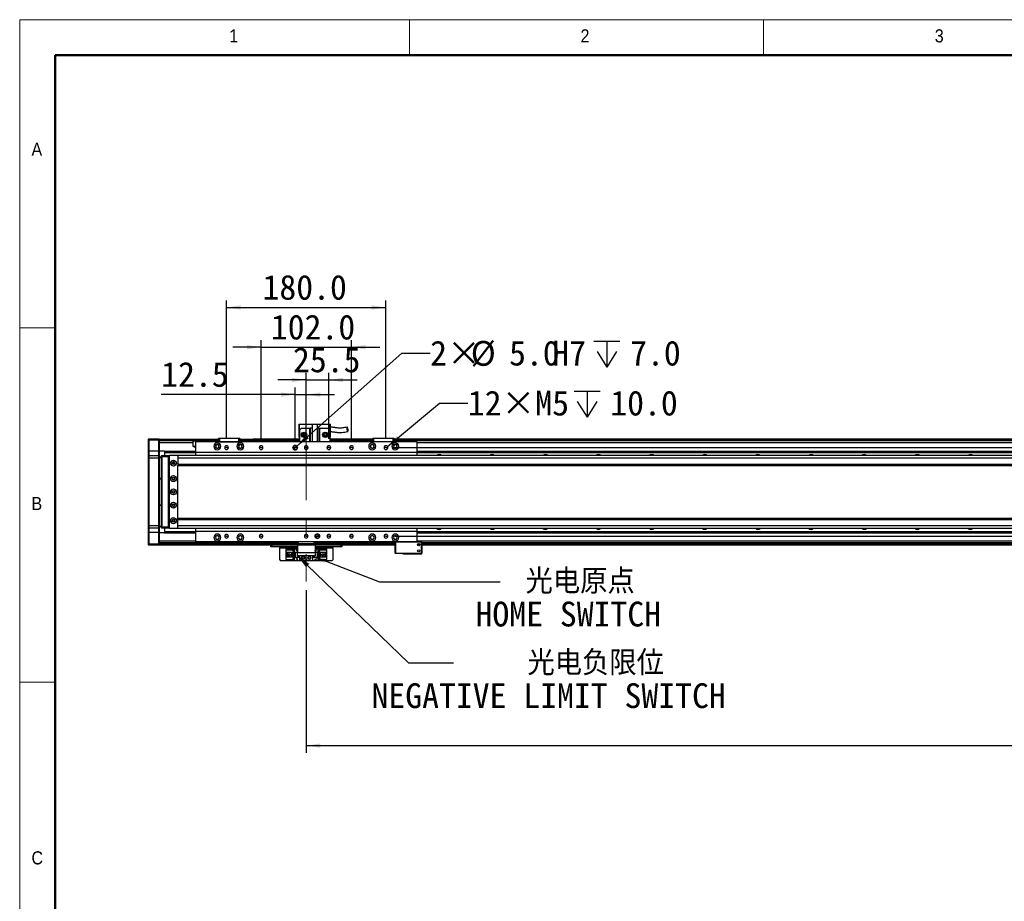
# Model space of a CAD drawing. Header units: millimetres. Extents: x 40 to 3320, y 40 to 2336.
# Tile 3 of 9: x 40 to 1152, y 1341 to 2336. Entities that reach past the tile are written whole.
import ezdxf

# ---------------------------------------------------------------- set-up
doc = ezdxf.new("R2010")
doc.units = ezdxf.units.MM
doc.header["$LTSCALE"] = 8
doc.linetypes.add('CENTERX2', pattern=[20.32, 12.7, -2.54, 2.54, -2.54])
doc.layers.add('DIMNS', color=7, linetype='Continuous')
doc.styles.add('SLDTEXTSTYLE1', font='Gothic.ttf', dxfattribs={"width": 0.913})
doc.styles.add('SLDTEXTSTYLE8', font='txt')
doc.styles.add('SLDTEXTSTYLE9', font='txt', dxfattribs={"bigfont": 'bigfont'})
doc.dimstyles.new('SLDDIMSTYLE0', dxfattribs={"dimtxt": 28, "dimasz": 16, "dimexe": 0, "dimexo": 0.0625, "dimgap": 7, "dimtad": 2, "dimdec": 1, "dimrnd": 1e-09, "dimzin": 4, "dimdsep": 46, "dimtxsty": 'SLDTEXTSTYLE8', "dimsah": 1, "dimcen": 0.09, "dimadec": 0, "dimazin": 1, "dimtfac": 1, "dimtdec": 1, "dimtofl": 0, "dimtmove": 0, "dimatfit": 3, "dimfxl": 0, "dimfrac": 2, "dimtolj": 1, "dimtzin": 12, "dimarcsym": 0})
doc.dimstyles.new('SLDDIMSTYLE1', dxfattribs={"dimtxt": 28, "dimasz": 16, "dimexe": 0, "dimexo": 0.0625, "dimgap": 7, "dimtad": 2, "dimdec": 1, "dimrnd": 1e-09, "dimzin": 4, "dimdsep": 46, "dimtxsty": 'SLDTEXTSTYLE8', "dimsah": 1, "dimcen": 0.09, "dimadec": 0, "dimazin": 1, "dimtfac": 1, "dimtdec": 1, "dimtmove": 0, "dimatfit": 0, "dimfxl": 0, "dimfrac": 2, "dimtolj": 1, "dimtzin": 12, "dimarcsym": 0})
doc.dimstyles.new('SLDDIMSTYLE2', dxfattribs={"dimtxt": 0.18, "dimasz": 16, "dimexe": 0, "dimexo": 0.0625, "dimgap": 0, "dimtad": 0, "dimtih": 1, "dimtoh": 1, "dimdec": 0, "dimrnd": 1e-09, "dimzin": 0, "dimdsep": 46, "dimtxsty": 'Standard', "dimsah": 1, "dimcen": 0.09, "dimadec": 0, "dimazin": 0, "dimtfac": 16, "dimtdec": 0, "dimtofl": 0, "dimtmove": 0, "dimatfit": 3, "dimfxl": 0, "dimfrac": 2, "dimtolj": 1, "dimtzin": 0, "dimarcsym": 0})
doc.dimstyles.new('SLDDIMSTYLE3', dxfattribs={"dimtxt": 28, "dimasz": 16, "dimexe": 0, "dimexo": 0.0625, "dimgap": 7, "dimtad": 2, "dimdec": 1, "dimrnd": 1e-09, "dimzin": 12, "dimdsep": 46, "dimtxsty": 'SLDTEXTSTYLE8', "dimsah": 1, "dimcen": 0.09, "dimadec": 0, "dimazin": 3, "dimtfac": 1, "dimtdec": 1, "dimtmove": 0, "dimatfit": 0, "dimfxl": 0, "dimfrac": 2, "dimtolj": 1, "dimtzin": 12, "dimarcsym": 0})
doc.dimstyles.new('SLDDIMSTYLE7', dxfattribs={"dimtxt": 28, "dimasz": 16, "dimexe": 0, "dimexo": 0.0625, "dimgap": 7, "dimtad": 0, "dimtih": 1, "dimtoh": 1, "dimdec": 1, "dimrnd": 1e-09, "dimzin": 4, "dimdsep": 46, "dimtxsty": 'SLDTEXTSTYLE8', "dimsah": 1, "dimcen": 0, "dimadec": 0, "dimazin": 1, "dimtfac": 1, "dimtdec": 1, "dimtofl": 0, "dimtmove": 0, "dimatfit": 3, "dimfxl": 0, "dimfrac": 2, "dimtolj": 1, "dimtzin": 12, "dimarcsym": 0})
doc.dimstyles.new('SLDDIMSTYLE8', dxfattribs={"dimtxt": 28, "dimasz": 16, "dimexe": 0, "dimexo": 0.0625, "dimgap": 7, "dimtad": 0, "dimtih": 1, "dimtoh": 1, "dimdec": 1, "dimrnd": 1e-09, "dimzin": 12, "dimdsep": 46, "dimtxsty": 'SLDTEXTSTYLE8', "dimsah": 1, "dimcen": 0, "dimadec": 0, "dimazin": 3, "dimtfac": 1, "dimtdec": 1, "dimtofl": 0, "dimtmove": 0, "dimatfit": 3, "dimfxl": 0, "dimfrac": 2, "dimtolj": 1, "dimtzin": 12, "dimarcsym": 0})

# ---------------------------------------------------------------- blocks, each defined once
blk = doc.blocks.new('_D_22')
at = {"layer": 'DIMNS'}
for p, q in [((312.6, 1863), (312.6, 1974.3)), ((414.6, 1863), (414.6, 1974.3)), ((312.6, 1966.3), (280.6, 1966.3)), ((312.6, 1966.3), (414.6, 1966.3)), ((414.6, 1966.3), (446.6, 1966.3))]:
    blk.add_line(p, q, dxfattribs=at)
for points in [[(312.6, 1966.3), (296.6, 1968.7), (296.6, 1963.9)], [(414.6, 1966.3), (430.6, 1963.9), (430.6, 1968.7)]]:
    blk.add_solid(points, dxfattribs=at)
at = {"layer": 'DIMNS', "insert": (323.6, 2003), "char_height": 28, "attachment_point": 1, "style": 'SLDTEXTSTYLE8'}
blk.add_mtext('102.0', dxfattribs=at)
blk = doc.blocks.new('_D_23')
at = {"layer": 'DIMNS'}
for p, q in [((273.6, 1863), (273.6, 2019.1)), ((453.6, 1863), (453.6, 2019.1)), ((273.6, 2011.1), (453.6, 2011.1))]:
    blk.add_line(p, q, dxfattribs=at)
for points in [[(273.6, 2011.1), (289.6, 2008.7), (289.6, 2013.5)], [(453.6, 2011.1), (437.6, 2013.5), (437.6, 2008.7)]]:
    blk.add_solid(points, dxfattribs=at)
at = {"layer": 'DIMNS', "insert": (314.2, 2047.9), "char_height": 28, "attachment_point": 1, "style": 'SLDTEXTSTYLE8'}
blk.add_mtext('180.0', dxfattribs=at)
blk = doc.blocks.new('_D_24')
at = {"layer": 'DIMNS'}
for p, q in [((2481.6, 1852.9), (2481.6, 1884.9)), ((463.8, 1852.9), (2489.6, 1852.9)), ((2481.6, 1852.9), (2481.6, 1752.9)), ((463.8, 1752.9), (2489.6, 1752.9)), ((2481.6, 1752.9), (2481.6, 1720.9))]:
    blk.add_line(p, q, dxfattribs=at)
for points in [[(2481.6, 1852.9), (2484, 1868.9), (2479.2, 1868.9)], [(2481.6, 1752.9), (2479.2, 1736.9), (2484, 1736.9)]]:
    blk.add_solid(points, dxfattribs=at)
at = {"layer": 'DIMNS', "insert": (2444.9, 1763.5), "char_height": 28, "attachment_point": 1, "rotation": 90, "style": 'SLDTEXTSTYLE8'}
blk.add_mtext('100.0', dxfattribs=at)
blk = doc.blocks.new('SW_SYMBOL_HOLE_DEPTH')
at = {"layer": 'DIMNS', "color": 0}
for p, q in [((0, 7000), (6400, 7000)), ((3200, 7000), (3200, 600)), ((800, 4440), (3200, 600)), ((5600, 4440), (3200, 600))]:
    blk.add_line(p, q, dxfattribs=at)
blk = doc.blocks.new('_D_25')
at = {"layer": 'DIMNS'}
for p, q in [((353, 1854.5), (471.5, 1959.6)), ((471.5, 1959.6), (503.5, 1959.6))]:
    blk.add_line(p, q, dxfattribs=at)
blk.add_solid([(353, 1854.5), (366.5, 1863.4), (363.4, 1867)], dxfattribs=at)
at = {"layer": 'DIMNS', "xscale": 0.004592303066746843, "yscale": 0.004592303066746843, "zscale": 0.004592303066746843}
blk.add_blockref('SW_SYMBOL_HOLE_DEPTH', (688.3, 1941), dxfattribs=at)
at = {"layer": 'DIMNS', "char_height": 28, "attachment_point": 1, "style": 'SLDTEXTSTYLE8'}
for s, insert in [('2×', (503.5, 1973.6)), ('%%c', (549.3, 1973.3)), ('5.0', (592.6, 1973.6)), ('H7', (641.4, 1973.6)), ('7.0', (729.3, 1973.6))]:
    blk.add_mtext(s, dxfattribs=dict(at, insert=insert))
blk = doc.blocks.new('_D_26')
at = {"layer": 'DIMNS'}
for p, q in [((455.2, 1854.2), (514, 1903.1)), ((514, 1903.1), (546, 1903.1))]:
    blk.add_line(p, q, dxfattribs=at)
blk.add_solid([(455.2, 1854.2), (469.1, 1862.6), (466, 1866.3)], dxfattribs=at)
at = {"layer": 'DIMNS', "xscale": 0.004592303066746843, "yscale": 0.004592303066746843, "zscale": 0.004592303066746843}
blk.add_blockref('SW_SYMBOL_HOLE_DEPTH', (666, 1884.5), dxfattribs=at)
at = {"layer": 'DIMNS', "char_height": 28, "attachment_point": 1, "style": 'SLDTEXTSTYLE8'}
for s, insert in [('12×M5', (546, 1917.2)), ('10.0', (706.9, 1917.2))]:
    blk.add_mtext(s, dxfattribs=dict(at, insert=insert))
blk = doc.blocks.new('_D_27')
at = {"layer": 'DIMNS'}
for p, q in [((363.6, 1863), (363.6, 1937.3)), ((389.1, 1863), (389.1, 1937.3)), ((363.6, 1929.3), (331.6, 1929.3)), ((363.6, 1929.3), (389.1, 1929.3)), ((389.1, 1929.3), (421.1, 1929.3))]:
    blk.add_line(p, q, dxfattribs=at)
for points in [[(363.6, 1929.3), (347.6, 1931.7), (347.6, 1926.9)], [(389.1, 1929.3), (405.1, 1926.9), (405.1, 1931.7)]]:
    blk.add_solid(points, dxfattribs=at)
at = {"layer": 'DIMNS', "insert": (348.6, 1966), "char_height": 28, "attachment_point": 1, "style": 'SLDTEXTSTYLE8'}
blk.add_mtext('25.5', dxfattribs=at)
blk = doc.blocks.new('_D_28')
at = {"layer": 'DIMNS'}
for p, q in [((351.1, 1912.8), (199.8, 1912.8)), ((351.1, 1863), (351.1, 1920.8)), ((351.1, 1912.8), (363.6, 1912.8)), ((363.6, 1905.2), (363.6, 1920.8)), ((363.6, 1912.8), (395.6, 1912.8))]:
    blk.add_line(p, q, dxfattribs=at)
for points in [[(351.1, 1912.8), (335.1, 1915.2), (335.1, 1910.4)], [(363.6, 1912.8), (379.6, 1910.4), (379.6, 1915.2)]]:
    blk.add_solid(points, dxfattribs=at)
at = {"layer": 'DIMNS', "insert": (199.8, 1949.6), "char_height": 28, "attachment_point": 1, "style": 'SLDTEXTSTYLE8'}
blk.add_mtext('12.5', dxfattribs=at)
blk = doc.blocks.new('_D_34')
at = {"layer": 'DIMNS'}
for p, q in [((2223.6, 1705.2), (2223.6, 1508.5)), ((363.6, 1691.8), (363.6, 1508.5)), ((363.6, 1516.5), (2223.6, 1516.5))]:
    blk.add_line(p, q, dxfattribs=at)
for points in [[(363.6, 1516.5), (379.6, 1514.1), (379.6, 1518.9)], [(2223.6, 1516.5), (2207.6, 1518.9), (2207.6, 1514.1)]]:
    blk.add_solid(points, dxfattribs=at)
at = {"layer": 'DIMNS', "insert": (1246.7, 1553.2), "char_height": 28, "attachment_point": 1, "style": 'SLDTEXTSTYLE8'}
blk.add_mtext('1860.0', dxfattribs=at)
blk = doc.blocks.new('SW_NOTE_8')
at = {"layer": 'DIMNS', "color": 0, "char_height": 28, "attachment_point": 2}
for s, insert, style in [(' 光电原点', (77.9, 14.6), 'SLDTEXTSTYLE9'), ('HOME SWITCH', (77, -22.4), 'SLDTEXTSTYLE8')]:
    blk.add_mtext(s, dxfattribs=dict(at, insert=insert, style=style))
blk = doc.blocks.new('SW_NOTE_9')
at = {"layer": 'DIMNS', "color": 0, "char_height": 28, "attachment_point": 2}
for s, insert, style in [('    光电负限位', (110.7, 13.8), 'SLDTEXTSTYLE9'), ('NEGATIVE LIMIT SWITCH', (107.5, -23.2), 'SLDTEXTSTYLE8')]:
    blk.add_mtext(s, dxfattribs=dict(at, insert=insert, style=style))
blk = doc.blocks.new('SW_DOWELSYMBOL_3')
at = {"linetype": 'Continuous', "lineweight": 18}
h = blk.add_hatch(color=0, dxfattribs=at)
edge = h.paths.add_edge_path(flags=0)
edge.add_arc((0, 0), 2.5, 180, 270)
edge.add_line((0, -2.5), (0, 0))
edge.add_line((0, 0), (-2.5, 0))
h = blk.add_hatch(color=0, dxfattribs=at)
edge = h.paths.add_edge_path(flags=0)
edge.add_arc((0, 0), 2.5, 0, 90)
edge.add_line((0, 2.5), (0, 0))
edge.add_line((0, 0), (2.5, 0))
at = {"layer": 'DIMNS', "color": 0}
blk.add_circle((0, 0), 2.5, dxfattribs=at)
blk = doc.blocks.new('SW_DOWELSYMBOL_4')
at = {"linetype": 'Continuous', "lineweight": 18}
h = blk.add_hatch(color=0, dxfattribs=at)
edge = h.paths.add_edge_path(flags=0)
edge.add_arc((0, 0), 2.5, 180, 270)
edge.add_line((0, -2.5), (0, 0))
edge.add_line((0, 0), (-2.5, 0))
h = blk.add_hatch(color=0, dxfattribs=at)
edge = h.paths.add_edge_path(flags=0)
edge.add_arc((0, 0), 2.5, 0, 90)
edge.add_line((0, 2.5), (0, 0))
edge.add_line((0, 0), (2.5, 0))
at = {"layer": 'DIMNS', "color": 0}
blk.add_circle((0, 0), 2.5, dxfattribs=at)

msp = doc.modelspace()

# ---------------------------------------------------------------- linework, layer by layer
at = {"color": 7, "linetype": 'Continuous', "lineweight": 18}
for p, q in [((3320, 2336), (40, 2336)), ((40, 2336), (40, 40)), ((480, 2296), (480, 2336)), ((880, 2336), (880, 2296)), ((80, 2296), (3280, 2296)), ((80, 2296), (80, 80)), ((80, 1988), (40, 1988)), ((40, 1588), (80, 1588))]:
    msp.add_line(p, q, dxfattribs=at)
at = {"color": 7, "linetype": 'Continuous', "lineweight": 50}
for p, q in [((3280, 2296), (80, 2296)), ((80, 2296), (80, 80))]:
    msp.add_line(p, q, dxfattribs=at)
at = {"color": 7, "linetype": 'Continuous', "lineweight": 25}
for p, q in [((355.1, 1879.19), (356.1, 1879.19)), ((355.1, 1879.19), (355.1, 1864.79)), ((356.1, 1872.79), (356.1, 1879.19)), ((356.1, 1879.19), (370.1, 1879.19)), ((370.1, 1879.39), (370.1, 1859.39)), ((370.1, 1879.39), (376.1, 1879.39)), ((376.1, 1859.39), (376.1, 1879.39)), ((376.1, 1879.19), (390.1, 1879.19)), ((390.1, 1879.19), (391.1, 1879.19)), ((390.1, 1879.19), (390.1, 1872.79)), ((391.1, 1864.79), (391.1, 1879.19)), ((358.1, 1874.79), (356.1, 1872.79)), ((356.1, 1872.79), (356.1, 1859.39)), ((358.1, 1874.79), (367.6, 1874.79)), ((367.6, 1859.39), (367.6, 1874.79)), ((367.6, 1874.79), (368.1, 1874.79)), ((368.1, 1874.79), (368.1, 1859.39)), ((370.1, 1874.79), (368.1, 1874.79)), ((378.1, 1874.79), (376.1, 1874.79)), ((378.1, 1859.39), (378.1, 1874.79)), ((378.1, 1874.79), (378.6, 1874.79)), ((378.6, 1874.79), (388.1, 1874.79)), ((378.6, 1874.79), (378.6, 1859.39)), ((390.1, 1872.79), (388.1, 1874.79)), ((390.1, 1872.79), (390.1, 1859.39)), ((185.6, 1862.59), (185.9, 1862.89)), ((185.6, 1861.39), (185.6, 1862.59)), ((185.6, 1861.39), (185.9, 1861.39)), ((185.6, 1848.89), (185.6, 1861.39)), ((185.9, 1862.89), (185.9, 1861.39)), ((185.9, 1862.89), (197.3, 1862.89)), ((185.9, 1861.39), (185.9, 1848.89)), ((197.3, 1861.39), (185.9, 1861.39)), ((197.3, 1861.39), (197.3, 1862.89)), ((197.3, 1862.89), (197.6, 1862.59)), ((197.3, 1848.89), (197.3, 1861.39)), ((197.3, 1861.39), (197.6, 1861.39)), ((197.6, 1862.59), (197.6, 1861.39)), ((197.6, 1862.39), (264.6, 1862.39)), ((197.6, 1861.39), (197.6, 1848.89)), ((264.6, 1860.39), (197.6, 1860.39)), ((235.96, 1858.39), (197.6, 1858.39)), ((235.96, 1854.29), (235.96, 1858.39)), ((488.6, 1859.39), (238.6, 1859.39)), ((238.6, 1859.39), (238.6, 1847.39)), ((264.6, 1863.09), (264.9, 1863.39)), ((264.6, 1859.39), (264.6, 1863.09)), ((265.6, 1863.09), (264.6, 1863.09)), ((265.6, 1859.39), (264.6, 1859.39)), ((264.6, 1859.39), (264.6, 1859.39)), ((264.9, 1863.39), (265.73, 1863.39)), ((265.6, 1863.09), (265.73, 1863.39)), ((265.6, 1863.09), (265.6, 1859.39)), ((287.6, 1863.09), (265.6, 1863.09)), ((265.6, 1859.39), (287.6, 1859.39)), ((265.73, 1863.39), (287.48, 1863.39)), ((287.6, 1863.09), (287.48, 1863.39)), ((287.48, 1863.39), (288.3, 1863.39)), ((287.6, 1859.39), (287.6, 1863.09)), ((288.6, 1863.09), (287.6, 1863.09)), ((288.6, 1859.39), (287.6, 1859.39)), ((288.3, 1863.39), (288.6, 1863.09)), ((288.6, 1863.09), (288.6, 1859.39)), ((288.6, 1862.39), (356.1, 1862.39)), ((356.1, 1860.39), (288.6, 1860.39)), ((288.6, 1859.39), (288.6, 1859.39)), ((303.6, 1862.69), (356.1, 1862.69)), ((303.6, 1862.69), (303.6, 1862.49)), ((303.6, 1862.49), (356.1, 1862.49)), ((303.6, 1862.39), (303.6, 1862.49)), ((355.1, 1864.79), (356.1, 1864.79)), ((390.1, 1864.79), (391.1, 1864.79)), ((390.1, 1862.69), (438.6, 1862.69)), ((390.1, 1862.49), (438.6, 1862.49)), ((390.1, 1862.39), (438.6, 1862.39)), ((438.6, 1860.39), (390.1, 1860.39)), ((438.6, 1863.09), (438.9, 1863.39)), ((438.6, 1859.39), (438.6, 1863.09)), ((439.6, 1863.09), (438.6, 1863.09)), ((438.9, 1863.39), (439.73, 1863.39)), ((439.6, 1863.09), (439.73, 1863.39)), ((439.6, 1863.09), (439.6, 1859.39)), ((461.6, 1863.09), (439.6, 1863.09)), ((439.73, 1863.39), (461.48, 1863.39)), ((461.6, 1863.09), (461.48, 1863.39)), ((461.48, 1863.39), (462.3, 1863.39)), ((461.6, 1859.39), (461.6, 1863.09)), ((462.6, 1863.09), (461.6, 1863.09)), ((462.3, 1863.39), (462.6, 1863.09)), ((462.6, 1863.09), (462.6, 1859.39)), ((462.6, 1862.69), (2124.6, 1862.69)), ((462.6, 1862.49), (2124.6, 1862.49)), ((462.6, 1862.39), (2124.6, 1862.39)), ((2124.6, 1860.39), (462.6, 1860.39)), ((488.6, 1859.39), (488.6, 1847.39)), ((185.6, 1848.89), (185.9, 1848.89)), ((185.6, 1843.59), (185.6, 1848.89)), ((185.9, 1848.89), (185.9, 1843.89)), ((197.3, 1848.89), (185.9, 1848.89)), ((197.3, 1843.89), (197.3, 1848.89)), ((197.3, 1848.89), (197.6, 1848.89)), ((197.6, 1848.89), (197.6, 1843.59)), ((203.6, 1848.89), (197.6, 1848.89)), ((203.6, 1848.89), (238.6, 1848.89)), ((203.6, 1848.89), (203.6, 1848.6)), ((203.6, 1848.6), (238.6, 1848.6)), ((203.6, 1848.6), (203.6, 1847.7)), ((203.6, 1847.7), (238.6, 1847.7)), ((203.6, 1847.7), (203.6, 1847.41)), ((203.6, 1847.41), (238.6, 1847.41)), ((203.6, 1847.41), (203.6, 1843.89)), ((238.6, 1854.29), (235.96, 1854.29)), ((488.6, 1847.39), (238.6, 1847.39)), ((238.6, 1847.39), (238.6, 1843.89)), ((273.6, 1852.89), (271.5, 1852.89)), ((273.6, 1852.89), (275.7, 1852.89)), ((312.6, 1852.89), (310.5, 1852.89)), ((312.6, 1852.89), (314.7, 1852.89)), ((351.1, 1852.89), (348.6, 1852.89)), ((351.1, 1852.89), (353.6, 1852.89)), ((363.6, 1852.89), (361.5, 1852.89)), ((363.6, 1852.89), (365.7, 1852.89)), ((389.1, 1852.89), (387, 1852.89)), ((389.1, 1852.89), (391.2, 1852.89)), ((414.6, 1852.89), (412.5, 1852.89)), ((414.6, 1852.89), (416.7, 1852.89)), ((453.6, 1852.89), (451.5, 1852.89)), ((453.6, 1852.89), (455.7, 1852.89)), ((488.6, 1848.89), (2098.6, 1848.89)), ((488.6, 1848.6), (2098.6, 1848.6)), ((488.6, 1847.7), (2098.6, 1847.7)), ((488.6, 1847.41), (2098.6, 1847.41)), ((488.6, 1847.39), (488.6, 1843.89)), ((185.9, 1843.89), (185.6, 1843.59)), ((185.6, 1840.89), (185.6, 1843.59)), ((185.6, 1764.89), (185.6, 1840.89)), ((185.9, 1840.89), (185.6, 1840.89)), ((185.9, 1843.89), (185.9, 1840.89)), ((185.9, 1843.89), (197.3, 1843.89)), ((185.9, 1840.89), (185.9, 1764.89)), ((197.3, 1840.89), (185.9, 1840.89)), ((197.3, 1840.89), (197.3, 1843.89)), ((197.3, 1843.89), (197.6, 1843.59)), ((197.3, 1764.89), (197.3, 1840.89)), ((197.3, 1840.89), (197.6, 1840.89)), ((197.6, 1843.59), (197.6, 1840.89)), ((197.6, 1842.39), (200.1, 1842.39)), ((200.1, 1841.39), (197.6, 1841.39)), ((197.6, 1840.89), (197.6, 1764.89)), ((200.1, 1843.59), (200.4, 1843.89)), ((200.1, 1842.39), (200.1, 1843.59)), ((200.1, 1763.39), (200.1, 1842.39)), ((200.1, 1842.39), (200.4, 1842.39)), ((200.4, 1843.89), (200.4, 1842.39)), ((200.4, 1843.89), (207.6, 1843.89)), ((200.4, 1842.39), (200.4, 1763.39)), ((207.6, 1842.39), (200.4, 1842.39)), ((207.6, 1843.89), (207.6, 1842.39)), ((207.6, 1843.89), (209.1, 1843.89)), ((208.8, 1843.59), (207.6, 1843.59)), ((207.6, 1842.39), (207.6, 1763.39)), ((208.6, 1841.89), (208.1, 1841.89)), ((208.1, 1841.89), (208.1, 1763.89)), ((209.1, 1843.89), (208.6, 1843.39)), ((208.6, 1843.39), (208.6, 1762.39)), ((218.1, 1843.89), (209.1, 1843.89)), ((214.75, 1835.89), (212.46, 1835.89)), ((218.6, 1843.39), (218.1, 1843.89)), ((2369.1, 1843.89), (218.6, 1843.89)), ((218.6, 1843.89), (218.6, 1843.39)), ((218.6, 1843.25), (218.6, 1843.39)), ((218.6, 1843.25), (218.6, 1840.89)), ((2369.6, 1840.89), (218.6, 1840.89)), ((218.6, 1840.89), (218.6, 1833.89)), ((2369.6, 1833.89), (218.6, 1833.89)), ((218.6, 1833.89), (218.6, 1832.89)), ((218.6, 1832.89), (2369.6, 1832.89)), ((218.6, 1772.89), (218.6, 1832.89)), ((197.6, 1818.39), (200.1, 1818.39)), ((200.1, 1817.39), (197.6, 1817.39)), ((197.6, 1788.39), (200.1, 1788.39)), ((200.1, 1787.39), (197.6, 1787.39)), ((212.46, 1769.89), (214.75, 1769.89)), ((2369.6, 1772.89), (218.6, 1772.89)), ((218.6, 1771.89), (218.6, 1772.89)), ((218.6, 1771.89), (2369.6, 1771.89)), ((218.6, 1764.89), (218.6, 1771.89)), ((185.6, 1762.19), (185.6, 1764.89)), ((185.9, 1764.89), (185.6, 1764.89)), ((185.9, 1761.89), (185.6, 1762.19)), ((185.6, 1756.89), (185.6, 1762.19)), ((185.9, 1756.89), (185.6, 1756.89)), ((185.6, 1744.39), (185.6, 1756.89)), ((185.9, 1764.89), (185.9, 1761.89)), ((185.9, 1764.89), (197.3, 1764.89)), ((197.3, 1761.89), (185.9, 1761.89)), ((185.9, 1761.89), (185.9, 1756.89)), ((197.3, 1756.89), (185.9, 1756.89)), ((185.9, 1756.89), (185.9, 1744.39)), ((197.3, 1761.89), (197.3, 1764.89)), ((197.3, 1764.89), (197.6, 1764.89)), ((197.3, 1761.89), (197.6, 1762.19)), ((197.3, 1756.89), (197.3, 1761.89)), ((197.6, 1756.89), (197.3, 1756.89)), ((197.3, 1744.39), (197.3, 1756.89)), ((197.6, 1764.89), (197.6, 1762.19)), ((197.6, 1764.39), (200.1, 1764.39)), ((200.1, 1763.39), (197.6, 1763.39)), ((197.6, 1762.19), (197.6, 1756.89)), ((197.6, 1756.89), (197.6, 1744.39)), ((203.6, 1756.88), (197.6, 1756.88)), ((200.1, 1762.19), (200.1, 1763.39)), ((200.1, 1763.39), (200.4, 1763.39)), ((200.1, 1762.19), (200.4, 1761.89)), ((200.4, 1763.39), (200.4, 1761.89)), ((200.4, 1763.39), (207.6, 1763.39)), ((207.6, 1761.89), (200.4, 1761.89)), ((203.6, 1761.89), (203.6, 1758.37)), ((203.6, 1758.37), (238.6, 1758.37)), ((203.6, 1758.37), (203.6, 1758.08)), ((203.6, 1758.08), (238.6, 1758.08)), ((203.6, 1758.08), (203.6, 1757.18)), ((203.6, 1757.18), (238.6, 1757.18)), ((203.6, 1757.18), (203.6, 1756.88)), ((203.6, 1756.88), (238.6, 1756.88)), ((207.6, 1763.39), (207.6, 1761.89)), ((207.6, 1762.19), (208.8, 1762.19)), ((209.1, 1761.89), (207.6, 1761.89)), ((208.1, 1763.89), (208.6, 1763.89)), ((208.6, 1762.39), (209.1, 1761.89)), ((209.1, 1761.89), (218.1, 1761.89)), ((218.1, 1761.89), (218.6, 1762.39)), ((218.6, 1762.53), (218.6, 1764.89)), ((218.6, 1764.89), (2369.6, 1764.89)), ((218.6, 1762.39), (218.6, 1762.53)), ((218.6, 1761.89), (218.6, 1762.39)), ((218.6, 1761.89), (2369.1, 1761.89)), ((238.6, 1761.89), (238.6, 1758.39)), ((488.6, 1758.39), (238.6, 1758.39)), ((238.6, 1758.39), (238.6, 1746.39)), ((488.6, 1761.89), (488.6, 1758.39)), ((488.6, 1758.39), (488.6, 1746.39)), ((488.6, 1758.37), (2098.6, 1758.37)), ((488.6, 1758.08), (2098.6, 1758.08)), ((488.6, 1757.18), (2098.6, 1757.18)), ((488.6, 1756.88), (2098.6, 1756.88)), ((488.6, 1746.39), (238.6, 1746.39)), ((273.6, 1752.89), (271.5, 1752.89)), ((273.6, 1752.89), (275.7, 1752.89)), ((312.6, 1752.89), (310.5, 1752.89)), ((312.6, 1752.89), (314.7, 1752.89)), ((353.6, 1744.39), (353.6, 1746.39)), ((354.6, 1746.39), (354.6, 1744.39)), ((363.6, 1752.89), (361.5, 1752.89)), ((363.6, 1752.89), (365.7, 1752.89)), ((372.6, 1744.39), (372.6, 1746.39)), ((376.1, 1752.89), (373.6, 1752.89)), ((373.6, 1746.39), (373.6, 1744.39)), ((376.1, 1752.89), (378.6, 1752.89)), ((389.1, 1752.89), (387, 1752.89)), ((389.1, 1752.89), (391.2, 1752.89)), ((414.6, 1752.89), (412.5, 1752.89)), ((414.6, 1752.89), (416.7, 1752.89)), ((453.6, 1752.89), (451.5, 1752.89)), ((453.6, 1752.89), (455.7, 1752.89)), ((464.4, 1746.39), (464.1, 1746.09)), ((464.1, 1733.69), (464.1, 1746.09)), ((464.4, 1746.09), (464.1, 1746.09)), ((464.4, 1746.09), (464.53, 1746.39)), ((464.4, 1746.09), (464.4, 1733.69)), ((493.8, 1746.09), (464.4, 1746.09)), ((488.6, 1746.69), (494.1, 1746.69)), ((488.6, 1746.39), (493.68, 1746.39)), ((493.8, 1746.09), (493.68, 1746.39)), ((493.68, 1746.39), (493.8, 1746.39)), ((494.1, 1746.09), (493.8, 1746.39)), ((493.8, 1733.69), (493.8, 1746.09)), ((494.1, 1746.09), (493.8, 1746.09)), ((494.1, 1746.09), (494.1, 1746.69)), ((494.1, 1746.09), (494.1, 1733.69)), ((185.9, 1744.39), (185.6, 1744.39)), ((185.6, 1743.19), (185.6, 1744.39)), ((185.9, 1742.89), (185.6, 1743.19)), ((185.9, 1744.39), (185.9, 1742.89)), ((185.9, 1744.39), (197.3, 1744.39)), ((197.3, 1742.89), (185.9, 1742.89)), ((197.3, 1742.89), (197.3, 1744.39)), ((197.6, 1744.39), (197.3, 1744.39)), ((197.6, 1743.19), (197.3, 1742.89)), ((353.6, 1745.38), (197.6, 1745.38)), ((197.6, 1744.39), (197.6, 1743.19)), ((197.6, 1743.19), (197.6, 1742.89)), ((353.6, 1742.89), (197.6, 1742.89)), ((323.6, 1740.89), (323.6, 1742.89)), ((324.6, 1740.89), (323.6, 1740.89)), ((324.6, 1742.89), (324.6, 1740.89)), ((353.6, 1740.89), (324.6, 1740.89)), ((333.6, 1740.89), (333.6, 1739.89)), ((333.6, 1726.09), (333.6, 1739.89)), ((340.9, 1737.79), (340.9, 1738.59)), ((340.9, 1738.59), (350.1, 1738.59)), ((349.2, 1737.79), (340.9, 1737.79)), ((340.9, 1737.79), (340.9, 1737.29)), ((348.7, 1737.29), (340.9, 1737.29)), ((340.9, 1734.69), (340.9, 1737.29)), ((340.9, 1734.69), (347.1, 1734.69)), ((340.9, 1729.09), (340.9, 1734.69)), ((342.2, 1729.09), (342.2, 1734.69)), ((342.7, 1734.34), (342.7, 1734.69)), ((347.1, 1734.69), (347.1, 1729.09)), ((348.7, 1737.29), (349.2, 1737.79)), ((348.7, 1726.49), (348.7, 1737.29)), ((349.2, 1725.99), (349.2, 1737.79)), ((350.1, 1738.59), (350.1, 1734.89)), ((350.1, 1738.59), (353.6, 1738.59)), ((350.1, 1734.89), (353.6, 1734.89)), ((350.1, 1734.89), (350.1, 1728.89)), ((350.6, 1734.89), (350.6, 1728.89)), ((350.9, 1734.89), (350.9, 1728.89)), ((352.5, 1737.09), (352.7, 1737.09)), ((353.1, 1735.89), (352.5, 1737.09)), ((352.7, 1737.49), (353.5, 1737.49)), ((352.7, 1737.09), (352.7, 1737.49)), ((353.6, 1736.89), (353.1, 1735.89)), ((353.5, 1737.49), (353.5, 1737.09)), ((353.5, 1737.09), (353.6, 1737.09)), ((354.6, 1744.39), (353.6, 1744.39)), ((353.6, 1742.89), (353.6, 1744.39)), ((373.6, 1742.89), (353.6, 1742.89)), ((353.6, 1742.89), (353.6, 1734.39)), ((372.6, 1744.39), (354.6, 1744.39)), ((373.6, 1744.39), (372.6, 1744.39)), ((464.1, 1745.38), (373.6, 1745.38)), ((373.6, 1744.39), (373.6, 1742.89)), ((373.6, 1742.89), (373.6, 1734.39)), ((464.1, 1742.89), (373.6, 1742.89)), ((402.6, 1740.89), (373.6, 1740.89)), ((373.6, 1738.59), (377.1, 1738.59)), ((373.6, 1736.49), (374.1, 1737.49)), ((373.7, 1736.29), (373.6, 1736.29)), ((373.6, 1734.89), (377.1, 1734.89)), ((373.7, 1735.89), (373.7, 1736.29)), ((374.5, 1735.89), (373.7, 1735.89)), ((374.1, 1737.49), (374.7, 1736.29)), ((374.5, 1736.29), (374.5, 1735.89)), ((374.7, 1736.29), (374.5, 1736.29)), ((376.3, 1728.89), (376.3, 1734.89)), ((376.6, 1728.89), (376.6, 1734.89)), ((377.1, 1734.89), (377.1, 1738.59)), ((377.1, 1738.59), (386.3, 1738.59)), ((377.1, 1728.89), (377.1, 1734.89)), ((386.3, 1737.79), (378, 1737.79)), ((378, 1737.79), (378.5, 1737.29)), ((378, 1737.79), (378, 1725.99)), ((378.5, 1737.29), (378.5, 1726.49)), ((386.3, 1737.29), (378.5, 1737.29)), ((380.1, 1734.69), (386.3, 1734.69)), ((380.1, 1729.09), (380.1, 1734.69)), ((384.5, 1734.69), (384.5, 1734.34)), ((385, 1734.69), (385, 1729.09)), ((386.3, 1738.59), (386.3, 1737.79)), ((386.3, 1737.29), (386.3, 1737.79)), ((386.3, 1737.29), (386.3, 1734.69)), ((386.3, 1734.69), (386.3, 1729.09)), ((393.6, 1739.89), (393.6, 1740.89)), ((393.6, 1739.89), (393.6, 1726.09)), ((402.6, 1740.89), (402.6, 1742.89)), ((403.6, 1740.89), (402.6, 1740.89)), ((403.6, 1742.89), (403.6, 1740.89)), ((491.75, 1742.89), (489.46, 1742.89)), ((2095.1, 1745.38), (494.1, 1745.38)), ((2095.1, 1742.89), (494.1, 1742.89)), ((333.6, 1726.09), (334.6, 1725.09)), ((392.6, 1725.09), (334.6, 1725.09)), ((347.1, 1729.09), (340.9, 1729.09)), ((340.9, 1726.49), (340.9, 1729.09)), ((340.9, 1726.49), (348.7, 1726.49)), ((340.9, 1726.49), (340.9, 1725.99)), ((340.9, 1725.99), (349.2, 1725.99)), ((340.9, 1725.19), (340.9, 1725.99)), ((350.1, 1725.19), (340.9, 1725.19)), ((347.1, 1734.34), (342.7, 1734.34)), ((342.7, 1729.44), (342.7, 1734.34)), ((342.7, 1729.09), (342.7, 1729.44)), ((342.7, 1729.44), (347.1, 1729.44)), ((345.5, 1732.69), (343.66, 1732.69)), ((343.66, 1732.69), (343.66, 1731.09)), ((343.66, 1731.09), (345.5, 1731.09)), ((345.5, 1732.69), (345.5, 1731.09)), ((349.2, 1725.99), (348.7, 1726.49)), ((356.1, 1728.89), (350.1, 1728.89)), ((350.1, 1728.89), (350.1, 1725.19)), ((356.1, 1725.19), (350.1, 1725.19)), ((352.5, 1727.49), (352.7, 1727.49)), ((353.1, 1726.29), (352.5, 1727.49)), ((352.7, 1727.89), (353.5, 1727.89)), ((352.7, 1727.49), (352.7, 1727.89)), ((353.7, 1727.49), (353.1, 1726.29)), ((353.5, 1727.89), (353.5, 1727.49)), ((353.5, 1727.49), (353.7, 1727.49)), ((353.6, 1734.39), (373.6, 1734.39)), ((353.6, 1730.89), (353.6, 1734.39)), ((373.6, 1730.89), (353.6, 1730.89)), ((355.3, 1728.89), (355.3, 1730.89)), ((355.6, 1728.89), (355.6, 1730.89)), ((356.1, 1730.89), (356.1, 1728.89)), ((356.1, 1728.89), (356.1, 1725.19)), ((361.6, 1725.19), (356.1, 1725.19)), ((363.6, 1727.19), (363.6, 1730.89)), ((371.1, 1725.19), (365.6, 1725.19)), ((371.1, 1728.89), (371.1, 1730.89)), ((371.1, 1725.19), (371.1, 1728.89)), ((377.1, 1728.89), (371.1, 1728.89)), ((377.1, 1725.19), (371.1, 1725.19)), ((371.6, 1730.89), (371.6, 1728.89)), ((371.9, 1730.89), (371.9, 1728.89)), ((373.5, 1726.69), (374.1, 1727.89)), ((373.7, 1726.69), (373.5, 1726.69)), ((373.6, 1734.39), (373.6, 1730.89)), ((373.7, 1726.29), (373.7, 1726.69)), ((374.5, 1726.29), (373.7, 1726.29)), ((374.1, 1727.89), (374.7, 1726.69)), ((374.5, 1726.69), (374.5, 1726.29)), ((374.7, 1726.69), (374.5, 1726.69)), ((377.1, 1725.19), (377.1, 1728.89)), ((386.3, 1725.19), (377.1, 1725.19)), ((378.5, 1726.49), (378, 1725.99)), ((378, 1725.99), (386.3, 1725.99)), ((378.5, 1726.49), (386.3, 1726.49)), ((384.5, 1734.34), (380.1, 1734.34)), ((380.1, 1729.44), (384.5, 1729.44)), ((386.3, 1729.09), (380.1, 1729.09)), ((381.7, 1731.09), (381.7, 1732.69)), ((383.54, 1732.69), (381.7, 1732.69)), ((381.7, 1731.09), (383.54, 1731.09)), ((383.54, 1731.09), (383.54, 1732.69)), ((384.5, 1734.34), (384.5, 1729.44)), ((384.5, 1729.44), (384.5, 1729.09)), ((386.3, 1729.09), (386.3, 1726.49)), ((386.3, 1725.99), (386.3, 1726.49)), ((386.3, 1725.99), (386.3, 1725.19)), ((392.6, 1725.09), (393.6, 1726.09)), ((464.4, 1733.39), (464.1, 1733.69)), ((464.1, 1733.69), (464.4, 1733.69)), ((464.4, 1733.69), (493.8, 1733.69)), ((464.4, 1733.69), (464.53, 1733.39)), ((464.53, 1733.39), (464.4, 1733.39)), ((493.68, 1733.39), (464.53, 1733.39)), ((472.6, 1733.09), (472.6, 1733.39)), ((472.6, 1733.09), (494.1, 1733.09)), ((493.8, 1733.69), (493.68, 1733.39)), ((493.8, 1733.39), (493.68, 1733.39)), ((493.8, 1733.69), (494.1, 1733.69)), ((494.1, 1733.69), (493.8, 1733.39)), ((494.1, 1733.09), (494.1, 1733.69))]:
    msp.add_line(p, q, dxfattribs=at)
at = {"color": 8, "linetype": 'Continuous', "lineweight": 25}
for p, q in [((264.6, 1861.89), (197.6, 1861.89)), ((356.1, 1861.89), (288.6, 1861.89)), ((438.6, 1861.89), (390.1, 1861.89)), ((2124.6, 1861.89), (462.6, 1861.89)), ((2098.6, 1858.39), (488.6, 1858.39)), ((238.6, 1747.38), (197.6, 1747.38)), ((2098.6, 1747.38), (488.6, 1747.38)), ((353.6, 1743.89), (197.6, 1743.89)), ((333.6, 1739.89), (353.6, 1739.89)), ((464.1, 1743.89), (373.6, 1743.89)), ((373.6, 1739.89), (393.6, 1739.89)), ((491.75, 1743.89), (489.46, 1743.89)), ((2095.1, 1743.89), (494.1, 1743.89))]:
    msp.add_line(p, q, dxfattribs=at)
at = {"color": 7, "linetype": 'Continuous', "lineweight": 25}
for centre, radius in [((361.1, 1867.29), 3), ((361.1, 1867.29), 1.7), ((361.1, 1867.29), 1.6), ((385.1, 1867.29), 3), ((385.1, 1867.29), 1.7), ((385.1, 1867.29), 1.6), ((213.6, 1835.39), 3.36), ((213.6, 1835.39), 1.7), ((213.6, 1835.39), 1.25), ((213.6, 1817.89), 3.36), ((213.6, 1817.89), 1.7), ((213.6, 1817.89), 1.25), ((213.6, 1802.89), 3.36), ((213.6, 1802.89), 1.7), ((213.6, 1802.89), 1.25), ((213.6, 1787.89), 3.36), ((213.6, 1787.89), 1.7), ((213.6, 1787.89), 1.25), ((213.6, 1770.39), 3.36), ((213.6, 1770.39), 1.7), ((213.6, 1770.39), 1.25), ((490.6, 1743.39), 1.25), ((490.6, 1736.39), 1.25), ((360.1, 1728.39), 1.75), ((360.1, 1728.39), 1.25), ((367.1, 1728.39), 1.75), ((367.1, 1728.39), 1.25)]:
    msp.add_circle(centre, radius, dxfattribs=at)
for centre, radius, start, end in [((263.1, 1854.39), 4, 0, 180), ((289.1, 1854.39), 4, 0, 180), ((438.1, 1854.39), 4, 0, 180), ((464.1, 1854.39), 4, 0, 180), ((263.1, 1854.39), 4, 180, 0), ((263.1, 1854.39), 2.25, 0, 180), ((263.1, 1854.39), 2.25, 180, 0), ((263.1, 1854.39), 2, 90, 270), ((263.1, 1854.39), 2, 270, 90), ((273.6, 1852.89), 2.1, 0, 180), ((273.6, 1852.89), 2.1, 180, 0), ((289.1, 1854.39), 4, 180, 0), ((289.1, 1854.39), 2.25, 0, 180), ((289.1, 1854.39), 2.25, 180, 0), ((289.1, 1854.39), 2, 90, 270), ((289.1, 1854.39), 2, 270, 90), ((312.6, 1852.89), 2.1, 0, 180), ((312.6, 1852.89), 2.1, 180, 0), ((351.1, 1852.89), 2.5, 0, 180), ((351.1, 1852.89), 2.5, 180, 0), ((363.6, 1852.89), 2.1, 0, 180), ((363.6, 1852.89), 2.1, 180, 0), ((389.1, 1852.89), 2.1, 0, 180), ((389.1, 1852.89), 2.1, 180, 0), ((414.6, 1852.89), 2.1, 0, 180), ((414.6, 1852.89), 2.1, 180, 0), ((438.1, 1854.39), 4, 180, 0), ((438.1, 1854.39), 2.25, 0, 180), ((438.1, 1854.39), 2.25, 180, 0), ((438.1, 1854.39), 2, 90, 270), ((438.1, 1854.39), 2, 270, 90), ((453.6, 1852.89), 2.1, 0, 180), ((453.6, 1852.89), 2.1, 180, 0), ((464.1, 1854.39), 4, 180, 0), ((464.1, 1854.39), 2.25, 0, 180), ((464.1, 1854.39), 2.25, 180, 0), ((464.1, 1854.39), 2, 90, 270), ((464.1, 1854.39), 2, 270, 90), ((513.6, 1841.39), 3.75, 41.71072, 138.28928), ((573.6, 1841.39), 3.75, 41.71072, 138.28928), ((633.6, 1841.39), 3.75, 41.71072, 138.28928), ((693.6, 1841.39), 3.75, 41.71072, 138.28928), ((753.6, 1841.39), 3.75, 41.71072, 138.28928), ((813.6, 1841.39), 3.75, 41.71072, 138.28928), ((873.6, 1841.39), 3.75, 41.71072, 138.28928), ((933.6, 1841.39), 3.75, 41.71072, 138.28928), ((993.6, 1841.39), 3.75, 41.71072, 138.28928), ((1053.6, 1841.39), 3.75, 41.71072, 138.28928), ((1113.6, 1841.39), 3.75, 41.71072, 138.28928), ((513.6, 1764.38), 3.75, 221.71072, 318.28928), ((573.6, 1764.38), 3.75, 221.71072, 318.28928), ((633.6, 1764.38), 3.75, 221.71072, 318.28928), ((693.6, 1764.38), 3.75, 221.71072, 318.28928), ((753.6, 1764.38), 3.75, 221.71072, 318.28928), ((813.6, 1764.38), 3.75, 221.71072, 318.28928), ((873.6, 1764.38), 3.75, 221.71072, 318.28928), ((933.6, 1764.38), 3.75, 221.71072, 318.28928), ((993.6, 1764.38), 3.75, 221.71072, 318.28928), ((1053.6, 1764.38), 3.75, 221.71072, 318.28928), ((1113.6, 1764.38), 3.75, 221.71072, 318.28928), ((263.1, 1751.38), 4, 0, 180), ((263.1, 1751.38), 4, 180, 0), ((263.1, 1751.38), 2.25, 0, 180), ((263.1, 1751.38), 2.25, 180, 0), ((263.1, 1751.38), 2, 90, 270), ((263.1, 1751.38), 2, 270, 90), ((273.6, 1752.89), 2.1, 0, 180), ((273.6, 1752.89), 2.1, 180, 0), ((289.1, 1751.38), 4, 0, 180), ((289.1, 1751.38), 4, 180, 0), ((289.1, 1751.38), 2.25, 0, 180), ((289.1, 1751.38), 2.25, 180, 0), ((289.1, 1751.38), 2, 90, 270), ((289.1, 1751.38), 2, 270, 90), ((312.6, 1752.89), 2.1, 0, 180), ((312.6, 1752.89), 2.1, 180, 0), ((363.6, 1752.89), 2.1, 0, 180), ((363.6, 1752.89), 2.1, 180, 0), ((376.1, 1752.89), 2.5, 0, 180), ((376.1, 1752.89), 2.5, 180, 0), ((389.1, 1752.89), 2.1, 0, 180), ((389.1, 1752.89), 2.1, 180, 0), ((414.6, 1752.89), 2.1, 0, 180), ((414.6, 1752.89), 2.1, 180, 0), ((438.1, 1751.38), 4, 0, 180), ((438.1, 1751.38), 4, 180, 0), ((438.1, 1751.38), 2.25, 0, 180), ((438.1, 1751.38), 2.25, 180, 0), ((438.1, 1751.38), 2, 90, 270), ((438.1, 1751.38), 2, 270, 90), ((453.6, 1752.89), 2.1, 0, 180), ((453.6, 1752.89), 2.1, 180, 0), ((464.1, 1751.38), 4, 0, 180), ((464.1, 1751.38), 4, 180, 0), ((464.1, 1751.38), 2.25, 0, 180), ((464.1, 1751.38), 2.25, 180, 0), ((464.1, 1751.38), 2, 90, 270), ((464.1, 1751.38), 2, 270, 90), ((361.6, 1727.19), 2, 270, 0), ((365.6, 1727.19), 2, 180, 270)]:
    msp.add_arc(centre, radius, start, end, dxfattribs=at)
for points, knots in [([(360.89, 1866.16), (360.76, 1866.18), (360.5, 1866.22), (360.16, 1866.45), (359.9, 1866.77), (359.76, 1867.17), (359.74, 1867.61), (359.88, 1868.05), (360.14, 1868.42), (360.38, 1868.58), (360.49, 1868.66)], [0, 0, 0, 0, 0.1153599, 0.2312613, 0.351784, 0.4770115, 0.6065234, 0.7402446, 0.8783588, 1, 1, 1, 1]), ([(361.1, 1866.14), (361.11, 1866.14), (361.23, 1866.14), (361.46, 1866.18), (361.78, 1866.34), (362.03, 1866.58), (362.2, 1866.9), (362.27, 1867.24), (362.23, 1867.6), (362.09, 1867.92), (361.85, 1868.18), (361.55, 1868.37), (361.2, 1868.45), (360.85, 1868.43), (360.52, 1868.3), (360.24, 1868.08), (360.05, 1867.79), (359.95, 1867.45), (359.95, 1867.09), (360.06, 1866.76), (360.27, 1866.47), (360.55, 1866.25), (360.78, 1866.19), (360.89, 1866.16)], [0, 0, 0, 0, 0.0017194, 0.0516361, 0.101551, 0.1514624, 0.2013759, 0.2512928, 0.3012067, 0.3511183, 0.4010321, 0.4509459, 0.5008634, 0.5507751, 0.6006868, 0.6506004, 0.7005167, 0.7504313, 0.8003425, 0.850256, 0.900171, 0.9500865, 1, 1, 1, 1]), ([(361.71, 1868.66), (361.84, 1868.57), (362.11, 1868.39), (362.37, 1867.96), (362.48, 1867.49), (362.41, 1867.02), (362.2, 1866.61), (361.88, 1866.32), (361.56, 1866.19), (361.37, 1866.16), (361.31, 1866.16)], [0, 0, 0, 0, 0.140799, 0.2880652, 0.4304361, 0.5679425, 0.7005945, 0.8284725, 0.9515828, 1, 1, 1, 1]), ([(384.97, 1866.16), (384.92, 1866.16), (384.72, 1866.17), (384.4, 1866.28), (384.06, 1866.55), (383.82, 1866.93), (383.73, 1867.39), (383.8, 1867.88), (384.04, 1868.32), (384.31, 1868.56), (384.48, 1868.65), (384.49, 1868.66)], [0, 0, 0, 0, 0.04883896, 0.16802443, 0.29192245, 0.4205438, 0.55395788, 0.69216473, 0.83492927, 0.98191113, 1, 1, 1, 1]), ([(385.31, 1866.16), (385.45, 1866.18), (385.73, 1866.23), (386.09, 1866.49), (386.34, 1866.83), (386.46, 1867.24), (386.45, 1867.67), (386.31, 1868.07), (386.06, 1868.42), (385.83, 1868.58), (385.71, 1868.66)], [0, 0, 0, 0, 0.1248067, 0.2498407, 0.3748591, 0.4998577, 0.6248428, 0.7498302, 0.874829, 1, 1, 1, 1]), ([(409.84, 1875.94), (408.8, 1875.77), (406.98, 1875.49), (404.6, 1875.11), (402.79, 1874.97), (401.21, 1874.94), (399.44, 1875.02), (397.58, 1875.24), (395.68, 1875.53), (394.16, 1875.75), (392.74, 1875.89), (391.8, 1875.94), (391.24, 1875.92), (391.1, 1875.91)], [0, 0, 0, 0, 0.1728202, 0.301208, 0.3945075, 0.4621979, 0.5503029, 0.6704384, 0.754268, 0.8531345, 0.9124958, 0.9778865, 1, 1, 1, 1]), ([(391.1, 1870.9), (391.47, 1870.92), (392.36, 1870.96), (393.73, 1870.78), (395.15, 1870.58), (396.42, 1870.39), (397.52, 1870.24), (398.48, 1870.13), (399.72, 1870.02), (401.55, 1869.95), (404.15, 1870.04), (407.15, 1870.46), (409.29, 1870.81), (410.41, 1871)], [0, 0, 0, 0, 0.0561689, 0.1350523, 0.2093711, 0.2758307, 0.3326395, 0.378842, 0.4216809, 0.5224874, 0.6560404, 0.8185898, 1, 1, 1, 1]), ([(409.46, 1874.78), (409.49, 1875.03), (409.54, 1875.53), (409.72, 1875.93), (409.94, 1875.97), (410.17, 1875.69), (410.39, 1875.18), (410.58, 1874.49), (410.72, 1873.68), (410.79, 1872.84), (410.8, 1872.06), (410.73, 1871.44), (410.58, 1871.05), (410.39, 1870.96), (410.18, 1871.07), (409.99, 1871.41), (409.82, 1871.94), (409.67, 1872.68), (409.56, 1873.42), (409.49, 1873.97), (409.46, 1874.23), (409.45, 1874.31), (409.45, 1874.33), (409.45, 1874.41), (409.45, 1874.56), (409.46, 1874.7), (409.46, 1874.78)], [0, 0, 0, 0, 0.0648175, 0.1297796, 0.1897322, 0.2426183, 0.2944131, 0.3462433, 0.3987242, 0.4521996, 0.5066014, 0.5614525, 0.6160519, 0.6697725, 0.7270689, 0.7653775, 0.8036915, 0.8589092, 0.9142292, 0.9495547, 0.9640014, 0.9648511, 0.9657591, 0.9687105, 0.9805281, 1, 1, 1, 1]), ([(235.96, 1858.39), (235.96, 1858.62), (235.95, 1859.07), (235.95, 1859.62), (236.04, 1860.02), (236.27, 1860.25), (236.61, 1860.35), (237.05, 1860.38), (237.57, 1860.39), (238.12, 1860.39), (238.61, 1860.35), (238.97, 1860.23), (239.17, 1859.99), (239.24, 1859.71), (239.24, 1859.48), (239.24, 1859.39)], [0, 0, 0, 0, 0.0993958, 0.1988611, 0.2760257, 0.3535466, 0.4229783, 0.4944035, 0.5724541, 0.6539429, 0.7356379, 0.8141546, 0.885301, 0.9548876, 1, 1, 1, 1]), ([(384.89, 1866.16), (384.76, 1866.2), (384.51, 1866.27), (384.24, 1866.51), (384.07, 1866.75), (383.97, 1867.02), (383.95, 1867.23), (383.95, 1867.36), (383.96, 1867.39), (383.96, 1867.39), (383.96, 1867.4), (383.96, 1867.4), (383.96, 1867.4), (383.96, 1867.4)], [0, 0, 0, 0, 0.2369287, 0.4416975, 0.6142418, 0.7545068, 0.9380793, 0.982965, 0.9897866, 0.995206, 0.9975495, 0.9997672, 1, 1, 1, 1]), ([(238.6, 1853.91), (238.47, 1853.84), (238.19, 1853.67), (237.87, 1853.47), (237.6, 1853.41), (237.43, 1853.45), (237.2, 1853.56), (236.79, 1853.8), (236.36, 1854.05), (236.05, 1854.24), (235.96, 1854.29)], [0, 0, 0, 0, 0.1508311, 0.3314016, 0.3777069, 0.4236468, 0.4991589, 0.63747, 0.9016683, 1, 1, 1, 1])]:
    msp.add_open_spline(points, degree=3, knots=knots, dxfattribs=at)
at = {"layer": 'DIMNS', "linetype": 'CENTERX2', "lineweight": 18}
msp.add_line((363.6, 1895.08), (363.6, 1701.94), dxfattribs=at)

# ---------------------------------------------------------------- block references
at = {"layer": 'DIMNS'}
for name, p in [('SW_DOWELSYMBOL_3', (351.1, 1852.89)), ('SW_DOWELSYMBOL_4', (376.1, 1752.89)), ('SW_NOTE_8', (582.49, 1701.38)), ('SW_NOTE_9', (529.77, 1610.04))]:
    msp.add_blockref(name, p, dxfattribs=at)

# ---------------------------------------------------------------- texts
at = {"color": 7, "linetype": 'Continuous', "lineweight": 0, "char_height": 14.82, "attachment_point": 1, "style": 'SLDTEXTSTYLE1'}
for s, insert in [('1', (276.67, 2325.17)), ('2', (673.33, 2325.17)), ('3', (1073.33, 2325.17)), ('A', (53.33, 2197.17)), ('B', (53.33, 1797.17)), ('C', (53.33, 1397.17))]:
    msp.add_mtext(s, dxfattribs=dict(at, insert=insert))

# ---------------------------------------------------------------- dimensions: what is measured, and where the dimension line sits
at = {"layer": 'DIMNS'}
for base, p1, p2, dimstyle, picture, middle in [((453.6, 2011.14), (273.6, 1852.89), (453.6, 1852.89), 'SLDDIMSTYLE0', '_D_23', (358.78, 2011.14)), ((414.6, 1966.27), (312.6, 1852.89), (414.6, 1852.89), 'SLDDIMSTYLE1', '_D_22', (368.18, 1966.27)), ((389.1, 1929.28), (363.6, 1852.89), (389.1, 1852.89), 'SLDDIMSTYLE3', '_D_27', (383.06, 1929.28)), ((363.6, 1912.82), (351.1, 1852.89), (363.6, 1895.08), 'SLDDIMSTYLE3', '_D_28', (234.28, 1912.82)), ((2223.6, 1516.46), (363.6, 1701.94), (2223.6, 1715.35), 'SLDDIMSTYLE0', '_D_34', (1301.41, 1516.46))]:
    dim = msp.add_linear_dim(base=base, p1=p1, p2=p2, dimstyle=dimstyle, dxfattribs=at)
    dim.commit()
    dim.dimension.update_dxf_attribs({"geometry": picture, "text_midpoint": middle, "dimtype": 160})
dim = msp.add_diameter_dim_2p(p1=(349.23, 1851.23), p2=(352.97, 1854.55), text='2×<>H7{\\fGDT;x}7.0', dimstyle='SLDDIMSTYLE7', dxfattribs=at)
dim.commit()
dim.dimension.update_dxf_attribs({"geometry": '_D_25', "text_midpoint": (640.77, 1959.61), "dimtype": 163})
dim = msp.add_radius_dim(center=(453.6, 1852.89), mpoint=(455.22, 1854.23), text='12×M5{\\fGDT;x}10.0', dimstyle='SLDDIMSTYLE8', override={"dimpost": '<>'}, dxfattribs=at)
dim.commit()
dim.dimension.update_dxf_attribs({"geometry": '_D_26', "text_midpoint": (660.95, 1903.08), "dimtype": 164})
dim = msp.add_linear_dim(base=(2481.6, 1752.89), p1=(453.6, 1852.89), p2=(453.6, 1752.89), angle=90, dimstyle='SLDDIMSTYLE1', dxfattribs=at)
dim.commit()
dim.dimension.update_dxf_attribs({"geometry": '_D_24', "text_midpoint": (2481.6, 1808.12), "dimtype": 160})

# ---------------------------------------------------------------- leaders
for points in [[(353.6, 1730.89), (478.97, 1610.04), (529.77, 1610.04)], [(370.1, 1730.89), (446.42, 1701.38), (582.49, 1701.38)]]:
    msp.add_leader(points, dimstyle='SLDDIMSTYLE2', dxfattribs=at)

doc.saveas('drawing.dxf')
